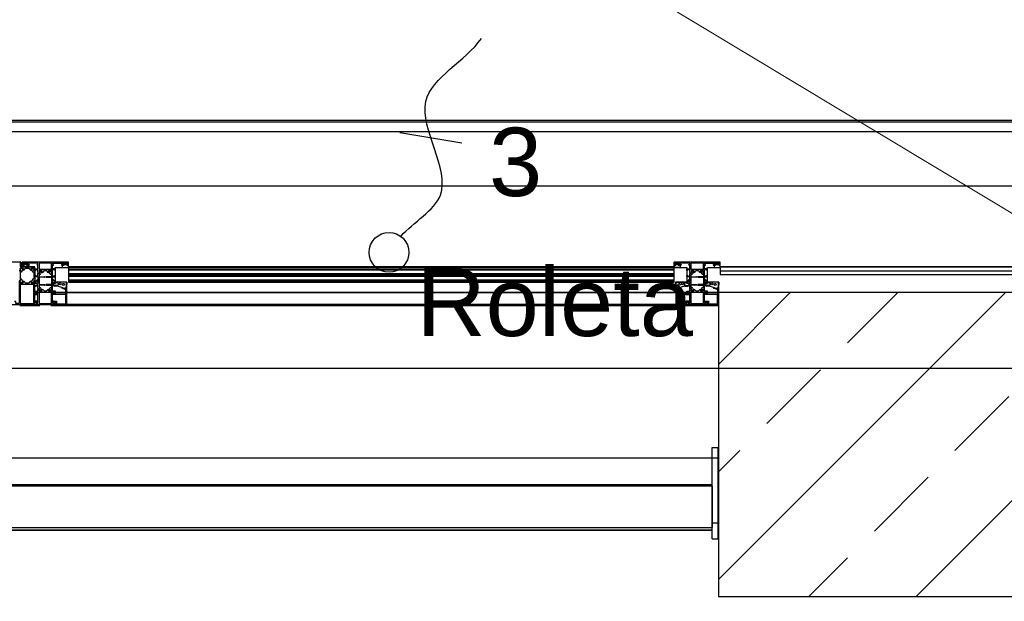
# Model space of a CAD drawing. Header units: millimetres. Extents: x 45983 to 94428, y -13359 to 18562.
# Tile 55 of 57: x 88751 to 90370, y 14371 to 15328. Entities that reach past the tile are written whole.
import ezdxf
from ezdxf.enums import TextEntityAlignment as Align

# ---------------------------------------------------------------- set-up
doc = ezdxf.new("R2010")
doc.units = ezdxf.units.MM
doc.layers.add('Gniazda', color=1, linetype='Continuous')
doc.layers.add('Kanał', color=30, linetype='Continuous', lineweight=30)
doc.styles.get("Standard").update_dxf_attribs({"font": 'ARIAL.TTF'})
doc.styles.add('XF-siła-850-05$0$ROMANS', font='ROMANS.SHX')

# ---------------------------------------------------------------- blocks, each defined once
blk = doc.blocks.new('XF-siła-850-05$0$MEP_WYPUST KABLOWY')
blk.add_line((16.61, 24.94, 0), (2.5, 27.32, 0))
blk.add_ellipse((0, 0), major_axis=(3.21, 3.21), ratio=1, start_param=5.497831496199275, end_param=11.78101680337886)
blk.add_open_spline([(2.68, 3.66, 0), (5.64, 6.97, 0.01), (18.18, 13.6, 0), (0.85, 36.11, -0.01), (17.52, 43.63, 0.01), (21.09, 48.87)], degree=3, knots=[0.089127, 0.089127, 0.089127, 0.089127, 0.985087, 2.468947, 3.784731, 3.784731, 3.784731, 3.784731])
at = {"color": 0, "style": 'XF-siła-850-05$0$ROMANS', "flags": 8}
for tag, p in [('ILOŚĆ_ŻYŁ', (22.84, 20.66, -0.02)), ('SYMBOL', (6.3, -11.3, -0.02))]:
    blk.add_attdef(tag, text='', height=18.22, rotation=0.0076, dxfattribs=at).set_placement(p, align=Align.MIDDLE_LEFT)

msp = doc.modelspace()

# ---------------------------------------------------------------- hatches: boundary and pattern name
h = msp.add_hatch()
h.set_pattern_fill('FP_1', color=256, style=0, pattern_type=2)
h.set_pattern_definition([(45, (0, -11145.76), (-176.7767, 176.7767), []), (45, (176.78, -11145.76), (-176.7767, 176.7767), [125, -62.5])])
h.paths.add_polyline_path([(90317.6, 14379.2), (90400, 14379.2), (90400, 14879.2), (89900, 14879.2), (89900, 14379.2)], flags=0)

# ---------------------------------------------------------------- linework, layer by layer
for p, q in [((91190, 15161.9), (81724.5, 15161.9)), ((81724.5, 15160.1), (91190, 15160.1)), ((75653.1, 15144.2), (91190, 15144.2)), ((92062.4, 15054.2), (75653.1, 15054.2)), ((88722.1, 14929.9), (88752.9, 14929.9)), ((88752.8, 14929.4), (88752.8, 14921.4)), ((88755.3, 14924.4), (88755.3, 14929.4)), ((88831.1, 14929.4), (88755.3, 14929.4)), ((88763.8, 14927.9), (88756.8, 14927.9)), ((88756.8, 14927.9), (88756.8, 14925.4)), ((88756.8, 14925.4), (88758.3, 14925.4)), ((88757.7, 14926), (88758.4, 14927.2)), ((88758.4, 14925.6), (88757.9, 14925.7)), ((88758.4, 14924.4), (88758.4, 14925.6)), ((88762.4, 14927.9), (88758.8, 14927.9)), ((88758.9, 14927.4), (88761.8, 14927.4)), ((88762.2, 14927.2), (88762.9, 14926)), ((88762.7, 14925.7), (88762.3, 14925.6)), ((88762.3, 14925.6), (88762.3, 14924.4)), ((88762.3, 14925.4), (88763.8, 14925.4)), ((88763.8, 14925.4), (88763.8, 14927.9)), ((88781.3, 14927.6), (88765.3, 14927.6)), ((88765.3, 14927.6), (88765.3, 14925.4)), ((88765.3, 14925.4), (88766.8, 14925.4)), ((88766.8, 14925.4), (88766.8, 14924.4)), ((88779.8, 14924.4), (88779.8, 14925.4)), ((88779.8, 14925.4), (88781.3, 14925.4)), ((88781.3, 14925.4), (88781.3, 14927.6)), ((88783.2, 14927.6), (88783.2, 14917.4)), ((88803.6, 14927.6), (88783.2, 14927.6)), ((88803.6, 14917.4), (88803.6, 14927.6)), ((88805.4, 14927.6), (88821.4, 14927.6)), ((88805.4, 14925.4), (88805.4, 14927.6)), ((88806.9, 14925.4), (88805.4, 14925.4)), ((88806.9, 14924.4), (88806.9, 14925.4)), ((88819.9, 14925.4), (88819.9, 14924.4)), ((88821.4, 14925.4), (88819.9, 14925.4)), ((88821.4, 14927.6), (88821.4, 14925.4)), ((88822.9, 14927.9), (88829.9, 14927.9)), ((88822.9, 14925.4), (88822.9, 14927.9)), ((88824.3, 14925.4), (88822.9, 14925.4)), ((88824.5, 14927.2), (88823.8, 14926)), ((88823.9, 14925.7), (88824.4, 14925.6)), ((88824.4, 14925.6), (88824.4, 14924.4)), ((88827.8, 14927.4), (88824.9, 14927.4)), ((88828.9, 14926), (88828.2, 14927.2)), ((88828.3, 14925.6), (88828.8, 14925.7)), ((88828.3, 14924.4), (88828.3, 14925.6)), ((88829.9, 14925.4), (88828.3, 14925.4)), ((88829.9, 14927.9), (88829.9, 14925.4)), ((88831.4, 14924.4), (88831.4, 14929.2)), ((89827, 14924.4), (89827, 14929.4)), ((89902.8, 14929.4), (89827, 14929.4)), ((89835.5, 14927.9), (89828.5, 14927.9)), ((89828.5, 14927.9), (89828.5, 14925.4)), ((89828.5, 14925.4), (89830, 14925.4)), ((89829.4, 14926), (89830.1, 14927.2)), ((89830, 14925.6), (89829.6, 14925.7)), ((89830, 14924.4), (89830, 14925.6)), ((89830.5, 14927.4), (89833.4, 14927.4)), ((89833.9, 14927.2), (89834.6, 14926)), ((89834.4, 14925.7), (89833.9, 14925.6)), ((89833.9, 14925.6), (89833.9, 14924.4)), ((89834, 14925.4), (89835.5, 14925.4)), ((89835.5, 14925.4), (89835.5, 14927.9)), ((89853, 14927.6), (89837, 14927.6)), ((89837, 14927.6), (89837, 14925.4)), ((89837, 14925.4), (89838.5, 14925.4)), ((89838.5, 14925.4), (89838.5, 14924.4)), ((89851.5, 14924.4), (89851.5, 14925.4)), ((89851.5, 14925.4), (89853, 14925.4)), ((89853, 14925.4), (89853, 14927.6)), ((89854.8, 14927.6), (89854.8, 14917.4)), ((89875.2, 14927.6), (89854.8, 14927.6)), ((89875.2, 14917.4), (89875.2, 14927.6)), ((89877, 14927.6), (89893, 14927.6)), ((89877, 14925.4), (89877, 14927.6)), ((89878.5, 14925.4), (89877, 14925.4)), ((89878.5, 14924.4), (89878.5, 14925.4)), ((89891.5, 14925.4), (89891.5, 14924.4)), ((89893, 14925.4), (89891.5, 14925.4)), ((89893, 14927.6), (89893, 14925.4)), ((89894.5, 14927.9), (89901.5, 14927.9)), ((89894.5, 14925.4), (89894.5, 14927.9)), ((89896, 14925.4), (89894.5, 14925.4)), ((89896.1, 14927.2), (89895.4, 14926)), ((89895.6, 14925.7), (89896.1, 14925.6)), ((89896.1, 14925.6), (89896.1, 14924.4)), ((89899.5, 14927.4), (89896.6, 14927.4)), ((89900.6, 14926), (89899.9, 14927.2)), ((89900, 14925.6), (89900.4, 14925.7)), ((89900, 14924.4), (89900, 14925.6)), ((89901.5, 14925.4), (89900, 14925.4)), ((89901.5, 14927.9), (89901.5, 14925.4)), ((89903, 14924.4), (89903, 14929.2)), ((88750.4, 14915.5), (88752.5, 14915.5)), ((88750.7, 14915.1), (88752.2, 14915.1)), ((88752.2, 14912.6), (88752.2, 14901.6)), ((88754.3, 14913.1), (88752.7, 14913.1)), ((88752.8, 14921.4), (88776.3, 14921.4)), ((88752.9, 14921.9), (88776.3, 14921.9)), ((88755.1, 14921.9), (88755.3, 14924.1)), ((88757.3, 14924.4), (88755.3, 14924.4)), ((88755.6, 14924.4), (88758.4, 14924.4)), ((88756.1, 14916.1), (88756.9, 14916.1)), ((88759.1, 14921.4), (88762.6, 14921.4)), ((88759.7, 14918), (88760.1, 14919.1)), ((88760.5, 14919.4), (88766.4, 14919.4)), ((88762.3, 14924.4), (88765, 14924.4)), ((88766.8, 14924.4), (88763.3, 14924.4)), ((88765.3, 14924.1), (88765.5, 14921.9)), ((88766.9, 14919.1), (88767.3, 14918)), ((88770.1, 14916.1), (88770.9, 14916.1)), ((88772.6, 14913.1), (88774.2, 14913.1)), ((88774.5, 14915.5), (88776.1, 14915.5)), ((88776.2, 14915.1), (88774.7, 14915.1)), ((88774.7, 14912.6), (88774.7, 14901.6)), ((88776.3, 14918.3), (88781.3, 14918.4)), ((88776.4, 14915.4), (88776.3, 14918.3)), ((88777.5, 14915.5), (88776.4, 14915.4)), ((88776.7, 14899.6), (88776.7, 14914.6)), ((88781.3, 14916.9), (88777.5, 14916.9)), ((88777.5, 14916.9), (88777.5, 14915.5)), ((88781.3, 14924.4), (88779.8, 14924.4)), ((88781.3, 14918.4), (88781.3, 14924.4)), ((88781.3, 14912.1), (88781.3, 14916.9)), ((88781.3, 14906.6), (88781.3, 14910.8)), ((88781.5, 14911.9), (88783.6, 14911.9)), ((88781.8, 14911.3), (88783.5, 14911.3)), ((88783.1, 14908.8), (88783.1, 14905.6)), ((88783.2, 14917.4), (88803.6, 14917.4)), ((88783.2, 14915.2), (88783.8, 14912.1)), ((88787.7, 14915.4), (88783.4, 14915.4)), ((88783.4, 14915), (88784, 14911.8)), ((88784.3, 14909.3), (88783.6, 14909.3)), ((88783.7, 14915.3), (88784.9, 14915.3)), ((88787.7, 14914.9), (88786.1, 14910.7)), ((88786.2, 14915.2), (88787.4, 14915.3)), ((88787, 14912.7), (88787.8, 14915.1)), ((88788, 14912.4), (88787.1, 14912.4)), ((88791, 14915.1), (88790.8, 14914.4)), ((88791.5, 14915.4), (88795.2, 14915.4)), ((88795.6, 14915.1), (88795.9, 14914.4)), ((88798.7, 14912.4), (88799.5, 14912.4)), ((88799.7, 14912.7), (88798.8, 14915.1)), ((88799, 14915.4), (88803.3, 14915.4)), ((88799, 14914.9), (88800.5, 14910.7)), ((88800.5, 14915.2), (88799.3, 14915.3)), ((88803, 14915.3), (88801.8, 14915.3)), ((88802.4, 14909.3), (88803, 14909.3)), ((88803.3, 14915), (88802.7, 14911.8)), ((88803.5, 14915.2), (88802.9, 14912.1)), ((88803.1, 14911.9), (88805.2, 14911.9)), ((88804.8, 14911.3), (88803.2, 14911.3)), ((88803.5, 14908.8), (88803.5, 14905.6)), ((88805.3, 14906.6), (88805.3, 14910.8)), ((88805.4, 14924.4), (88806.9, 14924.4)), ((88805.4, 14918.4), (88805.4, 14924.4)), ((88810.3, 14918.3), (88805.4, 14918.4)), ((88805.4, 14916.9), (88809.1, 14916.9)), ((88805.4, 14912.1), (88805.4, 14916.9)), ((88809.1, 14916.9), (88809.1, 14915.5)), ((88809.1, 14915.5), (88810.2, 14915.4)), ((88810.2, 14915.4), (88810.3, 14918.3)), ((88819.9, 14924.4), (88823.3, 14924.4)), ((88821.3, 14924.1), (88821.1, 14920.7)), ((88821.4, 14920.4), (88822.6, 14920.4)), ((88824.4, 14924.4), (88821.6, 14924.4)), ((88822.6, 14920.4), (88823.4, 14920.5)), ((88823.4, 14920.5), (88825, 14920.5)), ((88825, 14920.5), (88825.7, 14920.4)), ((88825.7, 14920.4), (88827, 14920.4)), ((88827, 14920.4), (88827.7, 14920.5)), ((88827.7, 14920.5), (88829.3, 14920.5)), ((88831.1, 14924.4), (88828.3, 14924.4)), ((88829.3, 14920.5), (88830.1, 14920.4)), ((88829.4, 14924.4), (88831.4, 14924.4)), ((88830.1, 14920.4), (88831.3, 14920.4)), ((88831.6, 14920.7), (88831.4, 14924.1)), ((89827, 14921.4), (88831.4, 14921.4)), ((89827, 14920.4), (88831.4, 14920.4)), ((88831.4, 14920.4), (88831.4, 14896.4)), ((88831.4, 14918.4), (89827, 14918.4)), ((88831.4, 14916.4), (89827, 14916.4)), ((88831.4, 14910.4), (89827, 14910.4)), ((88831.4, 14908.4), (89827, 14908.4)), ((89826.7, 14920.7), (89827, 14924.1)), ((89829, 14924.4), (89827, 14924.4)), ((89827, 14896.4), (89827, 14920.4)), ((89828.3, 14920.4), (89827, 14920.4)), ((89827.3, 14924.4), (89830, 14924.4)), ((89829.1, 14920.5), (89828.3, 14920.4)), ((89830.7, 14920.5), (89829.1, 14920.5)), ((89831.4, 14920.4), (89830.7, 14920.5)), ((89832.6, 14920.4), (89831.4, 14920.4)), ((89833.3, 14920.5), (89832.6, 14920.4)), ((89834.9, 14920.5), (89833.3, 14920.5)), ((89833.9, 14924.4), (89836.7, 14924.4)), ((89835.7, 14920.4), (89834.9, 14920.5)), ((89838.5, 14924.4), (89835, 14924.4)), ((89837, 14920.4), (89835.7, 14920.4)), ((89837, 14924.1), (89837.3, 14920.7)), ((89848, 14918.3), (89853, 14918.4)), ((89848.1, 14915.4), (89848, 14918.3)), ((89849.2, 14915.5), (89848.1, 14915.4)), ((89853, 14916.9), (89849.2, 14916.9)), ((89849.2, 14916.9), (89849.2, 14915.5)), ((89853, 14924.4), (89851.5, 14924.4)), ((89853, 14918.4), (89853, 14924.4)), ((89853, 14912.1), (89853, 14916.9)), ((89853, 14906.6), (89853, 14910.8)), ((89853.2, 14911.9), (89855.3, 14911.9)), ((89853.5, 14911.3), (89855.1, 14911.3)), ((89854.8, 14917.4), (89875.2, 14917.4)), ((89854.8, 14908.8), (89854.8, 14905.6)), ((89854.9, 14915.2), (89855.4, 14912.1)), ((89859.3, 14915.4), (89855.1, 14915.4)), ((89855.1, 14915), (89855.6, 14911.8)), ((89855.9, 14909.3), (89855.3, 14909.3)), ((89855.4, 14915.3), (89856.5, 14915.3)), ((89857.8, 14915.2), (89859.1, 14915.3)), ((89859.4, 14914.9), (89857.8, 14910.7)), ((89858.6, 14912.7), (89859.5, 14915.1)), ((89859.6, 14912.4), (89858.8, 14912.4)), ((89862.7, 14915.1), (89862.4, 14914.4)), ((89863.2, 14915.4), (89866.8, 14915.4)), ((89867.3, 14915.1), (89867.6, 14914.4)), ((89870.4, 14912.4), (89871.2, 14912.4)), ((89871.4, 14912.7), (89870.5, 14915.1)), ((89870.6, 14914.9), (89872.2, 14910.7)), ((89870.7, 14915.4), (89874.9, 14915.4)), ((89872.2, 14915.2), (89870.9, 14915.3)), ((89874.6, 14915.3), (89873.5, 14915.3)), ((89874.1, 14909.3), (89874.7, 14909.3)), ((89874.9, 14915), (89874.4, 14911.8)), ((89875.1, 14915.2), (89874.6, 14912.1)), ((89874.8, 14911.9), (89876.8, 14911.9)), ((89876.5, 14911.3), (89874.9, 14911.3)), ((89875.2, 14908.8), (89875.2, 14905.6)), ((89877, 14924.4), (89878.5, 14924.4)), ((89877, 14918.4), (89877, 14924.4)), ((89882, 14918.3), (89877, 14918.4)), ((89877, 14916.9), (89880.8, 14916.9)), ((89877, 14912.1), (89877, 14916.9)), ((89877, 14906.6), (89877, 14910.8)), ((89880.8, 14916.9), (89880.8, 14915.5)), ((89880.8, 14915.5), (89881.9, 14915.4)), ((89881.9, 14915.4), (89882, 14918.3)), ((89891.5, 14924.4), (89895, 14924.4)), ((89893, 14924.1), (89892.7, 14920.7)), ((89893, 14920.4), (89894.3, 14920.4)), ((89896.1, 14924.4), (89893.3, 14924.4)), ((89894.3, 14920.4), (89895.1, 14920.5)), ((89895.1, 14920.5), (89896.7, 14920.5)), ((89896.7, 14920.5), (89897.4, 14920.4)), ((89897.4, 14920.4), (89898.6, 14920.4)), ((89898.6, 14920.4), (89899.3, 14920.5)), ((89899.3, 14920.5), (89900.9, 14920.5)), ((89902.7, 14924.4), (89900, 14924.4)), ((89900.9, 14920.5), (89901.7, 14920.4)), ((89901, 14924.4), (89903, 14924.4)), ((89901.7, 14920.4), (89903, 14920.4)), ((89903.3, 14920.7), (89903, 14924.1)), ((90397, 14921.4), (89903, 14921.4)), ((90397, 14920.9), (89903, 14920.9)), ((89903, 14920.9), (89903, 14908.9)), ((89903, 14914.9), (90397, 14914.9)), ((89903, 14908.9), (90397, 14908.9)), ((88752.2, 14899.1), (88750.7, 14899.1)), ((88752.1, 14895.3), (88752.7, 14898.5)), ((88752.7, 14901.1), (88754.3, 14901.1)), ((88756.8, 14898), (88756, 14898)), ((88760, 14895), (88759.7, 14896.1)), ((88766.4, 14894.7), (88760.5, 14894.7)), ((88767.3, 14896.1), (88766.9, 14895)), ((88770.9, 14898), (88770.1, 14898)), ((88774.2, 14901.1), (88772.6, 14901.1)), ((88776.1, 14898.6), (88774.5, 14898.6)), ((88774.7, 14899.1), (88776.2, 14899.1)), ((88776.6, 14907.8), (88777.2, 14907.8)), ((88781, 14905.3), (88776.6, 14905.3)), ((88776.6, 14896.3), (88777, 14896.3)), ((88781, 14894.3), (88777, 14894.3)), ((88777.3, 14896), (88777.3, 14895.6)), ((88777.5, 14907.5), (88777.5, 14906.6)), ((88777.6, 14895.3), (88781, 14895.3)), ((88777.8, 14906.3), (88781, 14906.3)), ((88781.3, 14885.8), (88781.3, 14894)), ((88781.4, 14895.6), (88781.4, 14905)), ((88783.1, 14904), (88783.1, 14892.6)), ((88783.4, 14905.3), (88792.1, 14905.3)), ((88792.1, 14904.3), (88783.4, 14904.3)), ((88783.4, 14892.3), (88792.1, 14892.3)), ((88803.2, 14905.3), (88794.5, 14905.3)), ((88794.5, 14904.3), (88803.2, 14904.3)), ((88803.2, 14892.3), (88794.5, 14892.3)), ((88803.5, 14904), (88803.5, 14892.6)), ((88805.3, 14895.6), (88805.3, 14905)), ((88805.3, 14885.8), (88805.3, 14894)), ((88808.8, 14906.3), (88805.6, 14906.3)), ((88805.6, 14905.3), (88810, 14905.3)), ((88809, 14895.3), (88805.6, 14895.3)), ((88805.6, 14894.3), (88809.6, 14894.3)), ((88809.1, 14907.5), (88809.1, 14906.6)), ((88809.3, 14896), (88809.3, 14895.6)), ((88810, 14907.8), (88809.4, 14907.8)), ((88810, 14896.3), (88809.6, 14896.3)), ((88810.3, 14905.6), (88810.3, 14907.5)), ((88810.3, 14895), (88810.3, 14896)), ((88814.3, 14896.2), (88813.6, 14896.2)), ((88816.8, 14896.4), (88814.3, 14896.2)), ((88814.3, 14894.2), (88814.3, 14891.8)), ((88828.5, 14896.4), (88816.8, 14896.4)), ((88828.8, 14896.1), (88828.3, 14887.7)), ((88831.4, 14906.4), (89827, 14906.4)), ((88831.4, 14900.4), (89827, 14900.4)), ((88831.4, 14898.4), (89827, 14898.4)), ((88831.4, 14896.4), (89827, 14896.4)), ((89829.5, 14896.1), (89830, 14887.7)), ((89829.8, 14896.4), (89841.5, 14896.4)), ((89841.5, 14896.4), (89844, 14896.2)), ((89844, 14896.2), (89844.8, 14896.2)), ((89844, 14894.2), (89844, 14891.8)), ((89848, 14905.6), (89848, 14907.5)), ((89848, 14895), (89848, 14896)), ((89848.3, 14907.8), (89848.9, 14907.8)), ((89852.7, 14905.3), (89848.3, 14905.3)), ((89848.3, 14896.3), (89848.7, 14896.3)), ((89852.7, 14894.3), (89848.7, 14894.3)), ((89849, 14896), (89849, 14895.6)), ((89849.2, 14907.5), (89849.2, 14906.6)), ((89849.3, 14895.3), (89852.7, 14895.3)), ((89849.5, 14906.3), (89852.7, 14906.3)), ((89853, 14895.6), (89853, 14905)), ((89853, 14885.8), (89853, 14894)), ((89854.8, 14904), (89854.8, 14892.6)), ((89855.1, 14905.3), (89863.8, 14905.3)), ((89863.8, 14904.3), (89855.1, 14904.3)), ((89855.1, 14892.3), (89863.8, 14892.3)), ((89874.9, 14905.3), (89866.2, 14905.3)), ((89866.2, 14904.3), (89874.9, 14904.3)), ((89874.9, 14892.3), (89866.2, 14892.3)), ((89875.2, 14904), (89875.2, 14892.6)), ((89877, 14895.6), (89877, 14905)), ((89877, 14885.8), (89877, 14894)), ((89880.5, 14906.3), (89877.3, 14906.3)), ((89877.3, 14905.3), (89881.7, 14905.3)), ((89880.7, 14895.3), (89877.3, 14895.3)), ((89877.3, 14894.3), (89881.3, 14894.3)), ((89880.8, 14907.5), (89880.8, 14906.6)), ((89881, 14896), (89881, 14895.6)), ((89881.7, 14907.8), (89881.1, 14907.8)), ((89881.7, 14896.3), (89881.3, 14896.3)), ((89882, 14905.6), (89882, 14907.5)), ((89882, 14895), (89882, 14896)), ((89886, 14896.2), (89885.2, 14896.2)), ((89888.5, 14896.4), (89886, 14896.2)), ((89886, 14894.2), (89886, 14891.8)), ((89900.2, 14896.4), (89888.5, 14896.4)), ((89900.5, 14896.1), (89900, 14887.7)), ((88776.3, 14890.8), (88777.8, 14890.8)), ((88776.3, 14889.8), (88777.8, 14889.8)), ((88776.3, 14881.4), (88781.3, 14881.4)), ((91190, 14879.2), (88776.3, 14879.2)), ((88777.8, 14877.4), (88776.3, 14877.8)), ((88778.7, 14877), (88776.3, 14877)), ((88778.3, 14877.4), (88777.8, 14877.4)), ((88781.3, 14879.4), (88778.3, 14879.4)), ((88778.3, 14879.4), (88778.3, 14877.4)), ((88778.7, 14878.3), (88778.7, 14877)), ((88781.1, 14876.7), (88779.3, 14878.6)), ((88781.3, 14881.4), (88781.3, 14884.7)), ((88781.3, 14870.7), (88781.3, 14879.4)), ((88783.6, 14885), (88781.5, 14885)), ((88783.3, 14885.3), (88781.8, 14885.3)), ((88783.1, 14891), (88783.1, 14887.8)), ((88783.1, 14879.4), (88783.1, 14861.2)), ((88803.5, 14879.4), (88783.1, 14879.4)), ((88783.8, 14884.7), (88783.2, 14881.7)), ((88783.3, 14881.7), (88783.9, 14884.7)), ((88792.1, 14891.3), (88783.4, 14891.3)), ((88783.4, 14881.4), (88787.7, 14881.4)), ((88783.6, 14887.3), (88784.4, 14887.3)), ((88784.2, 14881.4), (88783.6, 14881.4)), ((88784.9, 14881.4), (88784.4, 14881.4)), ((88786.2, 14886), (88787.8, 14881.7)), ((88787.5, 14881.4), (88786.2, 14881.4)), ((88787.9, 14881.7), (88787, 14884.2)), ((88787.2, 14884.4), (88788, 14884.4)), ((88790.8, 14882.5), (88791, 14881.8)), ((88795.2, 14881.4), (88791.5, 14881.4)), ((88794.5, 14891.3), (88803.2, 14891.3)), ((88795.9, 14882.5), (88795.6, 14881.8)), ((88799.5, 14884.4), (88798.7, 14884.4)), ((88798.8, 14881.7), (88799.7, 14884.2)), ((88800.4, 14886), (88798.9, 14881.7)), ((88803.2, 14881.4), (88799, 14881.4)), ((88799.1, 14881.4), (88800.4, 14881.4)), ((88801.8, 14881.4), (88802.2, 14881.4)), ((88803, 14887.3), (88802.3, 14887.3)), ((88802.5, 14881.4), (88803.1, 14881.4)), ((88803.3, 14881.7), (88802.8, 14884.7)), ((88802.9, 14884.7), (88803.4, 14881.7)), ((88805.1, 14885), (88803.1, 14885)), ((88803.4, 14885.3), (88804.8, 14885.3)), ((88803.5, 14891), (88803.5, 14887.8)), ((88803.5, 14861.2), (88803.5, 14879.4)), ((88805.3, 14881.4), (88805.3, 14884.7)), ((88810.3, 14881.4), (88805.3, 14881.4)), ((88805.3, 14879.4), (88808.3, 14879.4)), ((88805.3, 14870.7), (88805.3, 14879.4)), ((88805.6, 14876.7), (88807.4, 14878.6)), ((88807.9, 14878.3), (88807.9, 14877)), ((88807.9, 14877), (88826.5, 14877)), ((88808.3, 14879.4), (88808.3, 14877.4)), ((88808.3, 14877.4), (88808.9, 14877.4)), ((88813.3, 14890.8), (88808.8, 14890.8)), ((88814.2, 14889.8), (88808.8, 14889.8)), ((88808.9, 14877.4), (88810.3, 14877.8)), ((88810.3, 14877.8), (88810.3, 14881.4)), ((88814.5, 14889.7), (88819.7, 14888)), ((88819.7, 14888), (88825.9, 14885.7)), ((88825.8, 14884.4), (88820.7, 14886.3)), ((88821, 14887.4), (88826, 14885.6)), ((88827, 14884.4), (88825.8, 14884.4)), ((88826, 14885.6), (88826.8, 14885.6)), ((88826.5, 14887.5), (88826.5, 14886.1)), ((88828.1, 14887.5), (88826.5, 14887.5)), ((88826.5, 14887.4), (88827.8, 14887.4)), ((88826.8, 14885.6), (88826.5, 14887.4)), ((88827, 14877.5), (88827, 14884.4)), ((88828.3, 14886.9), (88828.3, 14859.7)), ((89830, 14879.2), (88828.3, 14879.2)), ((88828.3, 14879.2), (89830, 14879.2)), ((89830, 14886.9), (89830, 14859.7)), ((89830.3, 14887.5), (89831.8, 14887.5)), ((89831.8, 14887.4), (89830.5, 14887.4)), ((89831.3, 14877.5), (89831.3, 14884.4)), ((89831.3, 14884.4), (89832.5, 14884.4)), ((89831.5, 14885.6), (89831.8, 14887.4)), ((89832.4, 14885.6), (89831.5, 14885.6)), ((89831.8, 14887.5), (89831.8, 14886.1)), ((89850.4, 14877), (89831.8, 14877)), ((89837.3, 14887.4), (89832.4, 14885.6)), ((89838.6, 14888), (89832.5, 14885.7)), ((89832.5, 14884.4), (89837.6, 14886.3)), ((89843.8, 14889.7), (89838.6, 14888)), ((89844.2, 14889.8), (89849.5, 14889.8)), ((89845, 14890.8), (89849.5, 14890.8)), ((89848, 14877.8), (89848, 14881.4)), ((89848, 14881.4), (89853, 14881.4)), ((89849.5, 14877.4), (89848, 14877.8)), ((89850, 14877.4), (89849.5, 14877.4)), ((89853, 14879.4), (89850, 14879.4)), ((89850, 14879.4), (89850, 14877.4)), ((89850.4, 14878.3), (89850.4, 14877)), ((89852.8, 14876.7), (89850.9, 14878.6)), ((89853, 14881.4), (89853, 14884.7)), ((89853, 14870.7), (89853, 14879.4)), ((89855.2, 14885), (89853.2, 14885)), ((89855, 14885.3), (89853.5, 14885.3)), ((89854.8, 14891), (89854.8, 14887.8)), ((89854.8, 14879.4), (89854.8, 14861.2)), ((89875.2, 14879.4), (89854.8, 14879.4)), ((89855.4, 14884.7), (89854.9, 14881.7)), ((89855, 14881.7), (89855.5, 14884.7)), ((89863.8, 14891.3), (89855.1, 14891.3)), ((89855.1, 14881.4), (89859.3, 14881.4)), ((89855.9, 14881.4), (89855.2, 14881.4)), ((89855.3, 14887.3), (89856, 14887.3)), ((89856.5, 14881.4), (89856.1, 14881.4)), ((89857.9, 14886), (89859.5, 14881.7)), ((89859.2, 14881.4), (89857.9, 14881.4)), ((89859.5, 14881.7), (89858.6, 14884.2)), ((89858.8, 14884.4), (89859.6, 14884.4)), ((89862.5, 14882.5), (89862.7, 14881.8)), ((89866.8, 14881.4), (89863.2, 14881.4)), ((89866.2, 14891.3), (89874.9, 14891.3)), ((89867.5, 14882.5), (89867.3, 14881.8)), ((89871.2, 14884.4), (89870.4, 14884.4)), ((89872.1, 14886), (89870.5, 14881.7)), ((89870.5, 14881.7), (89871.4, 14884.2)), ((89874.9, 14881.4), (89870.7, 14881.4)), ((89870.8, 14881.4), (89872.1, 14881.4)), ((89873.5, 14881.4), (89873.9, 14881.4)), ((89874.7, 14887.3), (89874, 14887.3)), ((89874.1, 14881.4), (89874.8, 14881.4)), ((89875, 14881.7), (89874.5, 14884.7)), ((89874.6, 14884.7), (89875.1, 14881.7)), ((89876.8, 14885), (89874.8, 14885)), ((89875, 14885.3), (89876.5, 14885.3)), ((89875.2, 14891), (89875.2, 14887.8)), ((89875.2, 14861.2), (89875.2, 14879.4)), ((89877, 14881.4), (89877, 14884.7)), ((89882, 14881.4), (89877, 14881.4)), ((89877, 14879.4), (89880, 14879.4)), ((89877, 14870.7), (89877, 14879.4)), ((89877.2, 14876.7), (89879.1, 14878.6)), ((89879.6, 14878.3), (89879.6, 14877)), ((89879.6, 14877), (89898.2, 14877)), ((89880, 14879.4), (89880, 14877.4)), ((89880, 14877.4), (89880.5, 14877.4)), ((89885, 14890.8), (89880.5, 14890.8)), ((89885.8, 14889.8), (89880.5, 14889.8)), ((89880.5, 14877.4), (89882, 14877.8)), ((89882, 14877.8), (89882, 14881.4)), ((89886.2, 14889.7), (89891.4, 14888)), ((89891.4, 14888), (89897.5, 14885.7)), ((89897.5, 14884.4), (89892.4, 14886.3)), ((89892.7, 14887.4), (89897.6, 14885.6)), ((89898.7, 14884.4), (89897.5, 14884.4)), ((89897.6, 14885.6), (89898.5, 14885.6)), ((89898.2, 14887.5), (89898.2, 14886.1)), ((89899.7, 14887.5), (89898.2, 14887.5)), ((89898.2, 14887.4), (89899.5, 14887.4)), ((89898.5, 14885.6), (89898.2, 14887.4)), ((89898.7, 14877.5), (89898.7, 14884.4)), ((89900, 14886.9), (89900, 14859.7)), ((90400, 14879.2), (89900, 14879.2)), ((89900, 14879.2), (89900, 14379.2)), ((88776.3, 14875.8), (88780.7, 14875.8)), ((88780, 14865), (88776.3, 14865)), ((88776.3, 14863.8), (88778.5, 14863.8)), ((88776.3, 14863), (88777.8, 14863.4)), ((88777.8, 14863.4), (88778.3, 14863.4)), ((88778.3, 14863.4), (88778.3, 14861.4)), ((88778.3, 14861.4), (88781.3, 14861.4)), ((88778.5, 14863.8), (88778.7, 14863.6)), ((88779.2, 14863.5), (88780.3, 14864.1)), ((88780.7, 14864.3), (88780.7, 14864.8)), ((88781.6, 14870.4), (88781.3, 14870.7)), ((88781.3, 14870.2), (88781.6, 14870.4)), ((88781.3, 14861.4), (88781.3, 14870.2)), ((88783.1, 14861.2), (88803.5, 14861.2)), ((88805.1, 14870.4), (88805.3, 14870.7)), ((88805.3, 14870.2), (88805.1, 14870.4)), ((88805.3, 14861.4), (88805.3, 14870.2)), ((88808.3, 14861.4), (88805.3, 14861.4)), ((88826.4, 14875.8), (88805.9, 14875.8)), ((88807.5, 14863.5), (88806.4, 14864.1)), ((88806.6, 14865), (88812, 14865)), ((88808.1, 14863.8), (88808, 14863.6)), ((88810.8, 14863.8), (88808.1, 14863.8)), ((88808.3, 14863.4), (88808.3, 14861.4)), ((88808.8, 14863.4), (88808.3, 14863.4)), ((88810.3, 14863), (88808.8, 14863.4)), ((88810.3, 14859.4), (88810.3, 14863)), ((88810.8, 14859.4), (88810.8, 14863.8)), ((88812, 14865), (88812, 14860.8)), ((88812, 14860.8), (88825.9, 14860.8)), ((88826.9, 14861.8), (88826.9, 14875.3)), ((89831.4, 14861.8), (89831.4, 14875.3)), ((89831.9, 14875.8), (89852.4, 14875.8)), ((89846.3, 14860.8), (89832.4, 14860.8)), ((89851.7, 14865), (89846.3, 14865)), ((89846.3, 14865), (89846.3, 14860.8)), ((89847.5, 14859.4), (89847.5, 14863.8)), ((89847.5, 14863.8), (89850.2, 14863.8)), ((89848, 14863), (89849.5, 14863.4)), ((89848, 14859.4), (89848, 14863)), ((89849.5, 14863.4), (89850, 14863.4)), ((89850, 14863.4), (89850, 14861.4)), ((89850, 14861.4), (89853, 14861.4)), ((89850.2, 14863.8), (89850.3, 14863.6)), ((89850.9, 14863.5), (89851.9, 14864.1)), ((89853.2, 14870.4), (89853, 14870.7)), ((89853, 14870.2), (89853.2, 14870.4)), ((89853, 14861.4), (89853, 14870.2)), ((89854.8, 14861.2), (89875.2, 14861.2)), ((89876.7, 14870.4), (89877, 14870.7)), ((89877, 14870.2), (89876.7, 14870.4)), ((89877, 14861.4), (89877, 14870.2)), ((89880, 14861.4), (89877, 14861.4)), ((89898.1, 14875.8), (89877.6, 14875.8)), ((89879.1, 14863.5), (89878, 14864.1)), ((89878.3, 14865), (89883.7, 14865)), ((89879.8, 14863.8), (89879.7, 14863.6)), ((89882.5, 14863.8), (89879.8, 14863.8)), ((89880, 14863.4), (89880, 14861.4)), ((89880.5, 14863.4), (89880, 14863.4)), ((89882, 14863), (89880.5, 14863.4)), ((89882, 14859.4), (89882, 14863)), ((89882.5, 14859.4), (89882.5, 14863.8)), ((89883.7, 14865), (89883.7, 14860.8)), ((89883.7, 14860.8), (89897.6, 14860.8)), ((89898.6, 14861.8), (89898.6, 14875.3)), ((88784.2, 14857.4), (88751.2, 14857.4)), ((88776.4, 14859.4), (88810.3, 14859.4)), ((88799.3, 14859.4), (88787.3, 14859.4)), ((89900, 14857.4), (88802.5, 14857.4)), ((88828.1, 14859.4), (88810.8, 14859.4)), ((89830, 14859.4), (88828.3, 14859.4)), ((89830.2, 14859.4), (89847.5, 14859.4)), ((89848, 14859.4), (89882, 14859.4)), ((89899.8, 14859.4), (89882.5, 14859.4)), ((92062.4, 14754.2), (86660, 14754.2)), ((89889.6, 14624.2), (89899.6, 14624.2)), ((89889.6, 14474.2), (89889.6, 14624.2)), ((89899.6, 14474.2), (89899.6, 14624.2)), ((86776.2, 14607.4), (89900, 14607.4)), ((89889.6, 14563.2), (86776.2, 14563.2)), ((89889.6, 14560.6), (86776.2, 14560.6)), ((89889.6, 14560.6), (89889.6, 14492.6)), ((86776.2, 14492.6), (89889.6, 14492.6)), ((89889.6, 14488.2), (86776.2, 14488.2)), ((86776.2, 14488.2), (89889.6, 14488.2)), ((89889.6, 14500.3), (89899.6, 14500.3)), ((89899.6, 14500.3), (89899.6, 14488.2)), ((89889.6, 14474.2), (89899.6, 14474.2)), ((89900, 14379.2), (90400, 14379.2))]:
    msp.add_line(p, q)
at = {"lineweight": 9}
for p, q in [((88687.2, 14929.4), (88752.8, 14929.4)), ((88776.3, 14921.4), (88776.3, 14859.4)), ((88776.3, 14859.4), (88751.2, 14859.4))]:
    msp.add_line(p, q, dxfattribs=at)
at = {"extrusion": (0, 0, -1)}
for p, q in [((88831.4, 14929.4), (88755.3, 14929.4)), ((88755.3, 14929.4), (88755.3, 14921.9)), ((88831.4, 14920.4), (88831.4, 14929.4)), ((89903, 14929.4), (89827, 14929.4)), ((89827, 14929.4), (89827, 14920.4)), ((89903, 14920.4), (89903, 14929.4)), ((88810.3, 14896.4), (88810.3, 14920.4)), ((88810.3, 14920.4), (88831.4, 14920.4)), ((89827, 14920.4), (89848, 14920.4)), ((89848, 14920.4), (89848, 14896.4)), ((89882, 14896.4), (89882, 14920.4)), ((89882, 14920.4), (89903, 14920.4)), ((88828.3, 14896.4), (88810.3, 14896.4)), ((88828.3, 14859.4), (88828.3, 14896.4)), ((89848, 14896.4), (89830, 14896.4)), ((89830, 14896.4), (89830, 14859.4)), ((89900, 14896.4), (89882, 14896.4)), ((89900, 14859.4), (89900, 14896.4)), ((88776.3, 14859.4), (88787.3, 14859.4)), ((88799.3, 14859.4), (88828.3, 14859.4)), ((89830, 14859.4), (89900, 14859.4))]:
    msp.add_line(p, q, dxfattribs=at)
for points in [[(88755.2, 14921.4), (88752.8, 14921.4), (88752.8, 14929.4), (88722.3, 14929.4)], [(88752.1, 14918.8), (88752.7, 14915.7), (88752.1, 14918.8)], [(88756.5, 14919.1), (88752.3, 14919.1), (88756.6, 14919.1)], [(88754.8, 14913.4), (88756.8, 14918.8), (88755.9, 14916.3)], [(88776.3, 14915.8), (88776.3, 14921.4), (88766, 14921.4), (88766, 14924), (88764.5, 14924), (88764.5, 14921.4), (88757.5, 14921.4), (88757.5, 14924), (88755.7, 14924), (88755.7, 14921.9)], [(88771.1, 14916.3), (88770.2, 14918.8), (88772.2, 14913.4)], [(88770.4, 14919), (88774.6, 14919), (88770.4, 14919)], [(88774.8, 14918.8), (88774.3, 14915.7), (88774.8, 14918.8)], [(88752.4, 14895.1), (88756.5, 14895.1), (88752.1, 14895.1), (88752.7, 14898.6), (88750.2, 14898.6), (88750.2, 14872.6), (88750.4, 14872.4), (88750.2, 14872.1), (88750.2, 14861.2), (88744.7, 14861.2), (88744.7, 14864.4), (88742.7, 14864.4)], [(88755.8, 14897.8), (88756.7, 14895.3), (88754.8, 14900.7)], [(88772.2, 14900.7), (88770.2, 14895.3), (88771.1, 14897.8)], [(88774.6, 14895.1), (88770.4, 14895.1), (88774.6, 14895.1)], [(88774.3, 14898.4), (88774.8, 14895.3), (88774.3, 14898.5)], [(88780.2, 14865.3), (88776.3, 14865.3), (88776.3, 14898.4)], [(88735, 14859.4), (88776.3, 14859.4), (88776.3, 14863.8), (88780.2, 14863.8)]]:
    msp.add_lwpolyline(points)
msp.add_lwpolyline([(88752, 14861.2), (88774.5, 14861.2), (88774.5, 14892.7), (88752, 14892.7)], close=True)
for centre, radius in [((88760.3, 14925.7), 1), ((88826.3, 14925.7), 1), ((89832, 14925.7), 1), ((89898, 14925.7), 1), ((88785.5, 14914.6), 0.526), ((88801.1, 14914.6), 0.526), ((89857.2, 14914.6), 0.526), ((89872.8, 14914.6), 0.526), ((88817.5, 14893.6), 1.5), ((88823, 14892.6), 1.75), ((89835.3, 14892.6), 1.75), ((89840.8, 14893.6), 1.5), ((89889.2, 14893.6), 1.5), ((89894.7, 14892.6), 1.75), ((88785.5, 14882), 0.55), ((88801.1, 14882), 0.55), ((89857.2, 14882), 0.55), ((89872.8, 14882), 0.55)]:
    msp.add_circle(centre, radius)
for centre, radius, start, end in [((88755.6, 14929.2), 0.25, 90, 180), ((88757.3, 14925.4), 1, 270, 0), ((88759.3, 14923.1), 1.72, 114.1034, 263.1254), ((88759, 14926.6), 1.26, 97.0364, 261.8341), ((88757.9, 14925.9), 0.2, 150, 260.5377), ((88758.9, 14926.9), 0.5, 90, 150), ((88758.4, 14925.1), 0.506, 296.6486, 29.8936), ((88761.8, 14926.9), 0.5, 30, 90), ((88763.3, 14925.4), 1, 180, 270), ((88762.6, 14926.6), 1.26, 280.38, 97.0364), ((88762.3, 14923.1), 1.72, 276.8746, 69.3841), ((88762.7, 14925.9), 0.2, 279.4623, 30), ((88763.2, 14925.1), 0.506, 149.0757, 234.5786), ((88823.3, 14925.4), 1, 270, 0), ((88823.9, 14925.9), 0.2, 150, 260.5377), ((88824.9, 14926.9), 0.5, 90, 150), ((88827.8, 14926.9), 0.5, 30, 90), ((88829.4, 14925.4), 1, 180, 270), ((88828.7, 14925.9), 0.2, 279.4623, 30), ((88831.1, 14929.2), 0.25, 0, 90), ((89827.2, 14929.2), 0.25, 90, 180), ((89829, 14925.4), 1, 270, 0), ((89829.6, 14925.9), 0.2, 150, 260.5377), ((89830.5, 14926.9), 0.5, 90, 150), ((89833.4, 14926.9), 0.5, 30, 90), ((89835, 14925.4), 1, 180, 270), ((89834.4, 14925.9), 0.2, 279.4623, 30), ((89895, 14925.4), 1, 270, 0), ((89895.6, 14925.9), 0.2, 150, 260.5377), ((89896.6, 14926.9), 0.5, 90, 150), ((89899.5, 14926.9), 0.5, 30, 90), ((89901, 14925.4), 1, 180, 270), ((89900.4, 14925.9), 0.2, 279.4623, 30), ((89902.8, 14929.2), 0.25, 0, 90), ((88752.4, 14918.8), 0.25, 90, 190), ((88752.3, 14918.9), 0.2, 90, 190), ((88752.2, 14915.6), 0.5, 270, 10), ((88752.7, 14912.6), 0.5, 90, 180), ((88752.5, 14915.7), 0.2, 270, 10), ((88754.3, 14913.6), 0.5, 270, 340), ((88755.2, 14921.9), 0.5, 270, 0), ((88755.5, 14924.1), 0.226, 71.2095, 184.4274), ((88756.1, 14916.3), 0.2, 159.9231, 270), ((88756.5, 14918.8), 0.25, 340, 90), ((88756.6, 14918.9), 0.2, 339.9231, 90), ((88756.9, 14919.1), 3, 270, 340.0164), ((88760.5, 14918.9), 0.5, 90, 160.0164), ((88765.1, 14924.1), 0.227, 355.7621, 109.2679), ((88766.4, 14918.9), 0.5, 19.9836, 90), ((88770.1, 14919.1), 3, 199.9836, 270), ((88770.4, 14918.8), 0.25, 90, 200), ((88770.4, 14918.8), 0.2, 90, 200), ((88770.9, 14916.3), 0.2, 270, 20), ((88772.6, 14913.6), 0.5, 200, 270), ((88774.7, 14915.6), 0.5, 170, 270), ((88774.2, 14912.6), 0.5, 0, 90), ((88774.5, 14915.7), 0.2, 170, 270), ((88774.6, 14918.8), 0.25, 350, 90), ((88774.6, 14918.8), 0.2, 350, 90), ((88776.1, 14915.7), 0.2, 270, 15.1513), ((88776.2, 14914.6), 0.5, 0, 90), ((88781.5, 14912.1), 0.2, 180, 270), ((88781.8, 14910.8), 0.5, 90, 180), ((88783.6, 14908.8), 0.5, 90, 180), ((88783.4, 14915.2), 0.2, 90, 190), ((88783.7, 14915), 0.3, 85.5107, 190.4508), ((88783.5, 14911.8), 0.5, 270, 356.8695), ((88783.6, 14912.1), 0.2, 270, 10), ((88784.3, 14911.3), 2, 270, 340), ((88784.9, 14915), 0.2, 317.607, 90), ((88785.5, 14914.6), 0.6, 153.773, 270), ((88785.5, 14914.6), 0.6, 270, 26.227), ((88786.2, 14915), 0.2, 104.9071, 222.393), ((88787.1, 14912.6), 0.2, 159.9963, 270), ((88787.4, 14915), 0.3, 340, 94.5809), ((88787.7, 14915.2), 0.2, 339.9963, 90), ((88788, 14915.4), 3, 270, 340.0082), ((88791.5, 14914.9), 0.5, 90, 160.0082), ((88795.2, 14914.9), 0.5, 19.9918, 90), ((88798.7, 14915.4), 3, 199.9918, 270), ((88799, 14915.2), 0.2, 90, 200.0037), ((88799.3, 14915), 0.3, 85.4191, 200), ((88799.5, 14912.6), 0.2, 270, 20.0037), ((88800.4, 14915), 0.2, 317.607, 75.0929), ((88801.1, 14914.6), 0.6, 153.773, 270), ((88802.4, 14911.3), 2, 200, 270), ((88801.1, 14914.6), 0.6, 270, 26.227), ((88801.8, 14915), 0.2, 90, 222.393), ((88803.2, 14911.8), 0.5, 183.1305, 270), ((88803.1, 14912.1), 0.2, 170, 270), ((88803, 14915), 0.3, 349.5492, 94.4893), ((88803, 14908.8), 0.5, 0, 90), ((88803.3, 14915.2), 0.2, 350, 90), ((88804.8, 14910.8), 0.5, 0, 90), ((88805.2, 14912.1), 0.2, 270, 0), ((88821.4, 14920.7), 0.3, 176.6981, 270), ((88821.6, 14924.1), 0.227, 70.7321, 184.2379), ((88831.1, 14924.1), 0.226, 355.5726, 108.7905), ((88831.3, 14920.7), 0.3, 270, 3.3019), ((89827, 14920.7), 0.3, 176.6981, 270), ((89827.2, 14924.1), 0.226, 71.2095, 184.4274), ((89836.8, 14924.1), 0.227, 355.7621, 109.2679), ((89837, 14920.7), 0.3, 270, 3.3019), ((89853.2, 14912.1), 0.2, 180, 270), ((89853.5, 14910.8), 0.5, 90, 180), ((89855.3, 14908.8), 0.5, 90, 180), ((89855.1, 14915.2), 0.2, 90, 190), ((89855.4, 14915), 0.3, 85.5107, 190.4508), ((89855.1, 14911.8), 0.5, 270, 356.8695), ((89855.2, 14912.1), 0.2, 270, 10), ((89855.9, 14911.3), 2, 270, 340), ((89856.5, 14915), 0.2, 317.607, 90), ((89857.2, 14914.6), 0.6, 153.773, 270), ((89857.2, 14914.6), 0.6, 270, 26.227), ((89857.9, 14915), 0.2, 104.9071, 222.393), ((89858.8, 14912.6), 0.2, 159.9963, 270), ((89859.1, 14915), 0.3, 340, 94.5809), ((89859.3, 14915.2), 0.2, 339.9963, 90), ((89859.6, 14915.4), 3, 270, 340.0082), ((89863.2, 14914.9), 0.5, 90, 160.0082), ((89866.8, 14914.9), 0.5, 19.9918, 90), ((89870.4, 14915.4), 3, 199.9918, 270), ((89870.7, 14915.2), 0.2, 90, 200.0037), ((89870.9, 14915), 0.3, 85.4191, 200), ((89871.2, 14912.6), 0.2, 270, 20.0037), ((89872.1, 14915), 0.2, 317.607, 75.0929), ((89872.8, 14914.6), 0.6, 153.773, 270), ((89874.1, 14911.3), 2, 200, 270), ((89872.8, 14914.6), 0.6, 270, 26.227), ((89873.5, 14915), 0.2, 90, 222.393), ((89874.9, 14911.8), 0.5, 183.1305, 270), ((89874.6, 14915), 0.3, 349.5492, 94.4893), ((89874.8, 14912.1), 0.2, 170, 270), ((89874.7, 14908.8), 0.5, 0, 90), ((89874.9, 14915.2), 0.2, 350, 90), ((89876.5, 14910.8), 0.5, 0, 90), ((89876.8, 14912.1), 0.2, 270, 0), ((89893, 14920.7), 0.3, 176.6981, 270), ((89893.2, 14924.1), 0.227, 70.7321, 184.2379), ((89902.8, 14924.1), 0.226, 355.5726, 108.7905), ((89903, 14920.7), 0.3, 270, 3.3019), ((88752.4, 14895.3), 0.25, 170, 270), ((88752.7, 14901.6), 0.5, 180, 270), ((88752.2, 14898.6), 0.5, 350, 90), ((88754.3, 14900.6), 0.5, 20, 90), ((88756, 14897.8), 0.2, 90, 200.0037), ((88756.5, 14895.3), 0.25, 270, 20), ((88756.5, 14895.3), 0.2, 270, 20.0037), ((88756.8, 14895), 3, 19.9836, 90), ((88760.5, 14895.2), 0.5, 199.9836, 270), ((88766.4, 14895.2), 0.5, 270, 340.0164), ((88770.1, 14895), 3, 90, 160.0164), ((88770.4, 14895.3), 0.25, 160, 270), ((88770.4, 14895.3), 0.2, 160.0363, 270), ((88770.9, 14897.8), 0.2, 340.0363, 90), ((88772.6, 14900.6), 0.5, 90, 160), ((88774.2, 14901.6), 0.5, 270, 0), ((88774.7, 14898.6), 0.5, 90, 190), ((88774.5, 14898.4), 0.2, 90, 190.0915), ((88774.6, 14895.3), 0.25, 270, 10), ((88774.6, 14895.3), 0.2, 270, 10.0915), ((88776.1, 14898.4), 0.2, 0, 90), ((88776.2, 14899.6), 0.5, 270, 0), ((88776.6, 14907.5), 0.3, 90, 180), ((88776.6, 14905.6), 0.3, 180, 270), ((88776.6, 14896), 0.3, 90, 183.7026), ((88777, 14895), 0.7, 180, 270), ((88769.5, 14910.6), 15.9, 295.4678, 317.2184), ((88777, 14896), 0.3, 0, 90), ((88777.2, 14907.5), 0.3, 0, 90), ((88769.5, 14910.6), 14.9, 300.9122, 316.9785), ((88777.6, 14895.6), 0.3, 180.0359, 270), ((88777.8, 14906.6), 0.3, 180, 270), ((88777.8, 14893.3), 2.5, 270, 0), ((88777.8, 14893.3), 3.5, 270, 0), ((88780.8, 14893.3), 0.5, 0, 180), ((88780.8, 14900.2), 0.5, 317.2184, 144.3861), ((88781, 14906.6), 0.3, 270, 0), ((88781, 14905), 0.357, 9.0075, 86.2817), ((88781, 14895.7), 0.357, 273.7183, 350.9925), ((88781, 14894), 0.341, 6.907, 87.1528), ((88783.4, 14905.6), 0.3, 180, 270), ((88783.4, 14904), 0.3, 90, 180), ((88783.4, 14892.6), 0.3, 180, 270), ((88792.1, 14904.8), 0.5, 0, 90), ((88792.1, 14904.8), 0.5, 270, 0), ((88792.1, 14891.8), 0.5, 0, 90), ((88794.5, 14904.8), 0.5, 90, 180), ((88794.5, 14904.8), 0.5, 180, 270), ((88794.5, 14891.8), 0.5, 90, 180), ((88803.2, 14905.6), 0.3, 270, 0), ((88803.2, 14904), 0.3, 0, 90), ((88803.2, 14892.6), 0.3, 270, 0), ((88805.6, 14906.6), 0.3, 180, 270), ((88805.7, 14905), 0.357, 93.7183, 170.9925), ((88805.8, 14900.2), 0.5, 35.6139, 222.7816), ((88805.7, 14895.7), 0.357, 189.0075, 266.2817), ((88805.7, 14894), 0.341, 92.8472, 173.093), ((88805.8, 14893.3), 0.5, 0, 180), ((88808.8, 14893.3), 3.5, 180, 270), ((88817.1, 14910.6), 15.9, 222.7816, 256.1831), ((88817.1, 14910.6), 14.9, 223.0215, 255.154), ((88808.8, 14893.3), 2.5, 180, 270), ((88808.8, 14906.6), 0.3, 270, 0), ((88809, 14895.6), 0.3, 270, 359.9641), ((88809.4, 14907.5), 0.3, 90, 180), ((88809.6, 14896), 0.3, 90, 180), ((88809.6, 14895), 0.7, 270, 0), ((88810, 14907.5), 0.3, 0, 90), ((88810, 14905.6), 0.3, 270, 0), ((88810, 14896), 0.3, 356.2974, 90), ((88813.6, 14897.2), 1, 255.154, 270), ((88813.3, 14894.2), 1, 0, 90), ((88828.5, 14896.1), 0.3, 356.6335, 90), ((89829.8, 14896.1), 0.3, 90, 183.3665), ((89845, 14894.2), 1, 90, 180), ((89844.8, 14897.2), 1, 270, 284.846), ((89841.2, 14910.6), 14.9, 284.846, 316.9785), ((89841.2, 14910.6), 15.9, 283.8169, 317.2184), ((89848.3, 14907.5), 0.3, 90, 180), ((89848.3, 14905.6), 0.3, 180, 270), ((89848.3, 14896), 0.3, 90, 183.7026), ((89848.7, 14895), 0.7, 180, 270), ((89848.7, 14896), 0.3, 0, 90), ((89848.9, 14907.5), 0.3, 0, 90), ((89849.3, 14895.6), 0.3, 180.0359, 270), ((89849.5, 14906.6), 0.3, 180, 270), ((89849.5, 14893.3), 2.5, 270, 0), ((89849.5, 14893.3), 3.5, 270, 0), ((89852.5, 14893.3), 0.5, 0, 180), ((89852.5, 14900.2), 0.5, 317.2184, 144.3861), ((89852.7, 14906.6), 0.3, 270, 0), ((89852.7, 14905), 0.357, 9.0075, 86.2817), ((89852.7, 14895.7), 0.357, 273.7183, 350.9925), ((89852.7, 14894), 0.341, 6.907, 87.1528), ((89855.1, 14905.6), 0.3, 180, 270), ((89855.1, 14904), 0.3, 90, 180), ((89855.1, 14892.6), 0.3, 180, 270), ((89863.8, 14904.8), 0.5, 0, 90), ((89863.8, 14904.8), 0.5, 270, 0), ((89863.8, 14891.8), 0.5, 0, 90), ((89866.2, 14904.8), 0.5, 90, 180), ((89866.2, 14904.8), 0.5, 180, 270), ((89866.2, 14891.8), 0.5, 90, 180), ((89874.9, 14905.6), 0.3, 270, 0), ((89874.9, 14904), 0.3, 0, 90), ((89874.9, 14892.6), 0.3, 270, 0), ((89877.3, 14906.6), 0.3, 180, 270), ((89877.3, 14905), 0.357, 93.7183, 170.9925), ((89877.5, 14900.2), 0.5, 35.6139, 222.7816), ((89877.3, 14895.7), 0.357, 189.0075, 266.2817), ((89877.3, 14894), 0.341, 92.8472, 173.093), ((89877.5, 14893.3), 0.5, 0, 180), ((89880.5, 14893.3), 3.5, 180, 270), ((89888.8, 14910.6), 15.9, 222.7816, 256.1831), ((89888.8, 14910.6), 14.9, 223.0215, 255.154), ((89880.5, 14893.3), 2.5, 180, 270), ((89880.5, 14906.6), 0.3, 270, 0), ((89880.7, 14895.6), 0.3, 270, 359.9641), ((89881.1, 14907.5), 0.3, 90, 180), ((89881.3, 14896), 0.3, 90, 180), ((89881.3, 14895), 0.7, 270, 0), ((89881.7, 14907.5), 0.3, 0, 90), ((89881.7, 14905.6), 0.3, 270, 0), ((89881.7, 14896), 0.3, 356.2974, 90), ((89885.2, 14897.2), 1, 255.154, 270), ((89885, 14894.2), 1, 0, 90), ((89900.2, 14896.1), 0.3, 356.6335, 90), ((88779, 14878.3), 0.307, 45.4843, 178.7371), ((88780.7, 14876.3), 0.493, 269.2277, 45.2928), ((88781.8, 14885.8), 0.465, 175.6059, 271.8127), ((88781.5, 14884.8), 0.2, 90, 192.1023), ((88783.4, 14891), 0.3, 90, 180), ((88783.6, 14887.8), 0.5, 180, 270), ((88783.4, 14881.6), 0.2, 170, 270), ((88783.2, 14884.7), 0.648, 4.1704, 84.0418), ((88783.6, 14881.7), 0.325, 190.4204, 255.7813), ((88783.6, 14884.8), 0.2, 350, 90), ((88784.3, 14882.1), 0.698, 260.5535, 279.8544), ((88784.4, 14885.3), 2, 20.0037, 90), ((88785.5, 14882), 0.6, 90, 206.227), ((88784.9, 14881.6), 0.2, 270, 42.393), ((88785.5, 14882), 0.6, 323.1767, 90), ((88786.2, 14881.6), 0.2, 168.3487, 270), ((88787.2, 14884.2), 0.2, 90, 200.0037), ((88787.5, 14881.7), 0.302, 273.6401, 0.4235), ((88787.7, 14881.6), 0.2, 270, 20.0037), ((88788, 14881.4), 3, 19.9918, 90), ((88791.5, 14881.9), 0.5, 199.9918, 270), ((88792.1, 14891.8), 0.5, 270, 0), ((88794.5, 14891.8), 0.5, 180, 270), ((88795.2, 14881.9), 0.5, 270, 340.0082), ((88798.7, 14881.4), 3, 90, 160.0082), ((88799, 14881.6), 0.2, 159.9963, 270), ((88799.2, 14881.7), 0.302, 179.5765, 266.3599), ((88799.5, 14884.2), 0.2, 339.9963, 90), ((88802.3, 14885.3), 2, 90, 159.9963), ((88800.4, 14881.6), 0.2, 270, 11.6513), ((88801.1, 14882), 0.6, 90, 216.8233), ((88801.1, 14882), 0.6, 333.773, 90), ((88801.8, 14881.6), 0.2, 137.607, 270), ((88802.3, 14882.1), 0.698, 260.1456, 279.4465), ((88803.4, 14884.7), 0.648, 95.9582, 175.8296), ((88803.1, 14884.8), 0.2, 90, 190), ((88803, 14887.8), 0.5, 270, 0), ((88803, 14881.7), 0.325, 284.2187, 349.5796), ((88803.2, 14891), 0.3, 0, 90), ((88803.2, 14881.6), 0.2, 270, 10), ((88804.9, 14885.8), 0.465, 268.1873, 4.3941), ((88805.1, 14884.8), 0.2, 347.8977, 90), ((88805.9, 14876.3), 0.493, 134.7072, 270.7723), ((88807.6, 14878.3), 0.307, 1.2629, 134.5157), ((88813.3, 14891.8), 1, 270, 0), ((88814.2, 14888.8), 1, 70.8061, 90), ((88820.9, 14886.8), 0.6, 85.0593, 250), ((88826, 14886.2), 0.485, 253.7583, 352.1056), ((88826.5, 14877.5), 0.5, 270, 0), ((88827.8, 14886.9), 0.5, 0, 90), ((88828.1, 14887.7), 0.267, 262.7182, 347.4306), ((89830.2, 14887.7), 0.267, 192.5694, 277.2818), ((89830.5, 14886.9), 0.5, 90, 180), ((89831.8, 14877.5), 0.5, 180, 270), ((89832.3, 14886.2), 0.485, 187.8944, 286.2417), ((89837.4, 14886.8), 0.6, 290, 94.9407), ((89844.2, 14888.8), 1, 90, 109.1939), ((89845, 14891.8), 1, 180, 270), ((89850.7, 14878.3), 0.307, 45.4843, 178.7371), ((89852.4, 14876.3), 0.493, 269.2277, 45.2928), ((89853.5, 14885.8), 0.465, 175.6059, 271.8127), ((89853.2, 14884.8), 0.2, 90, 192.1023), ((89855.1, 14891), 0.3, 90, 180), ((89855.3, 14887.8), 0.5, 180, 270), ((89855.1, 14881.6), 0.2, 170, 270), ((89854.9, 14884.7), 0.648, 4.1704, 84.0418), ((89855.3, 14881.7), 0.325, 190.4204, 255.7813), ((89855.2, 14884.8), 0.2, 350, 90), ((89856, 14882.1), 0.698, 260.5535, 279.8544), ((89856, 14885.3), 2, 20.0037, 90), ((89856.5, 14881.6), 0.2, 270, 42.393), ((89857.2, 14882), 0.6, 90, 206.227), ((89857.2, 14882), 0.6, 323.1767, 90), ((89857.9, 14881.6), 0.2, 168.3487, 270), ((89858.8, 14884.2), 0.2, 90, 200.0037), ((89859.2, 14881.7), 0.302, 273.6401, 0.4235), ((89859.3, 14881.6), 0.2, 270, 20.0037), ((89859.6, 14881.4), 3, 19.9918, 90), ((89863.2, 14881.9), 0.5, 199.9918, 270), ((89863.8, 14891.8), 0.5, 270, 0), ((89866.2, 14891.8), 0.5, 180, 270), ((89866.8, 14881.9), 0.5, 270, 340.0082), ((89870.4, 14881.4), 3, 90, 160.0082), ((89870.8, 14881.7), 0.302, 179.5765, 266.3599), ((89870.7, 14881.6), 0.2, 159.9963, 270), ((89871.2, 14884.2), 0.2, 339.9963, 90), ((89874, 14885.3), 2, 90, 159.9963), ((89872.1, 14881.6), 0.2, 270, 11.6513), ((89872.8, 14882), 0.6, 90, 216.8233), ((89872.8, 14882), 0.6, 333.773, 90), ((89873.5, 14881.6), 0.2, 137.607, 270), ((89874, 14882.1), 0.698, 260.1456, 279.4465), ((89875.1, 14884.7), 0.648, 95.9582, 175.8296), ((89874.8, 14884.8), 0.2, 90, 190), ((89874.7, 14887.8), 0.5, 270, 0), ((89874.7, 14881.7), 0.325, 284.2187, 349.5796), ((89874.9, 14891), 0.3, 0, 90), ((89874.9, 14881.6), 0.2, 270, 10), ((89876.5, 14885.8), 0.465, 268.1873, 4.3941), ((89876.8, 14884.8), 0.2, 347.8977, 90), ((89877.6, 14876.3), 0.493, 134.7072, 270.7723), ((89879.3, 14878.3), 0.307, 1.2629, 134.5157), ((89885, 14891.8), 1, 270, 0), ((89885.8, 14888.8), 1, 70.8061, 90), ((89892.6, 14886.8), 0.6, 85.0593, 250), ((89897.7, 14886.2), 0.485, 253.7583, 352.1056), ((89898.2, 14877.5), 0.5, 270, 0), ((89899.5, 14886.9), 0.5, 0, 90), ((89899.8, 14887.7), 0.267, 262.7182, 347.4306), ((88779, 14863.8), 0.4, 210, 300), ((88780, 14864.5), 0.5, 300, 90), ((88780.2, 14864.8), 0.5, 0, 90), ((88780.2, 14864.3), 0.5, 270, 0), ((88806.6, 14864.5), 0.5, 90, 240), ((88807.7, 14863.8), 0.4, 240, 330), ((88825.9, 14861.8), 1, 270, 0), ((88826.4, 14875.3), 0.5, 0, 90), ((89831.9, 14875.3), 0.5, 90, 180), ((89832.4, 14861.8), 1, 180, 270), ((89850.7, 14863.8), 0.4, 210, 300), ((89851.7, 14864.5), 0.5, 300, 90), ((89878.3, 14864.5), 0.5, 90, 240), ((89879.3, 14863.8), 0.4, 240, 330), ((89897.6, 14861.8), 1, 270, 0), ((89898.1, 14875.3), 0.5, 0, 90), ((88828.1, 14859.7), 0.25, 270, 0), ((89830.2, 14859.7), 0.25, 180, 270), ((89899.8, 14859.7), 0.25, 270, 0)]:
    msp.add_arc(centre, radius, start, end)
at = {"layer": 'Kanał', "lineweight": 0}
msp.add_line((87437.1, 16786.3), (91440, 14371.4), dxfattribs=at)

# ---------------------------------------------------------------- block references
at = {"layer": 'Gniazda'}
ref = msp.add_blockref('XF-siła-850-05$0$MEP_WYPUST KABLOWY', (89358.4, 14945.3), dxfattribs=dict(at, xscale=7.200000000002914, yscale=7.199999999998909, zscale=7.199999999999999, rotation=0.00254120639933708))
ref.add_attrib('SYMBOL', 'Roleta', dxfattribs={"layer": '0', "color": 0, "height": 112.5, "flags": 8}).set_placement((89403.8, 14863.9, -0.2), align=Align.MIDDLE_LEFT)
ref.add_attrib('ILOŚĆ_ŻYŁ', '3', dxfattribs={"layer": '0', "color": 0, "height": 112.5, "flags": 8}).set_placement((89522.8, 15094.1, -0.2), align=Align.MIDDLE_LEFT)

doc.saveas('drawing.dxf')
